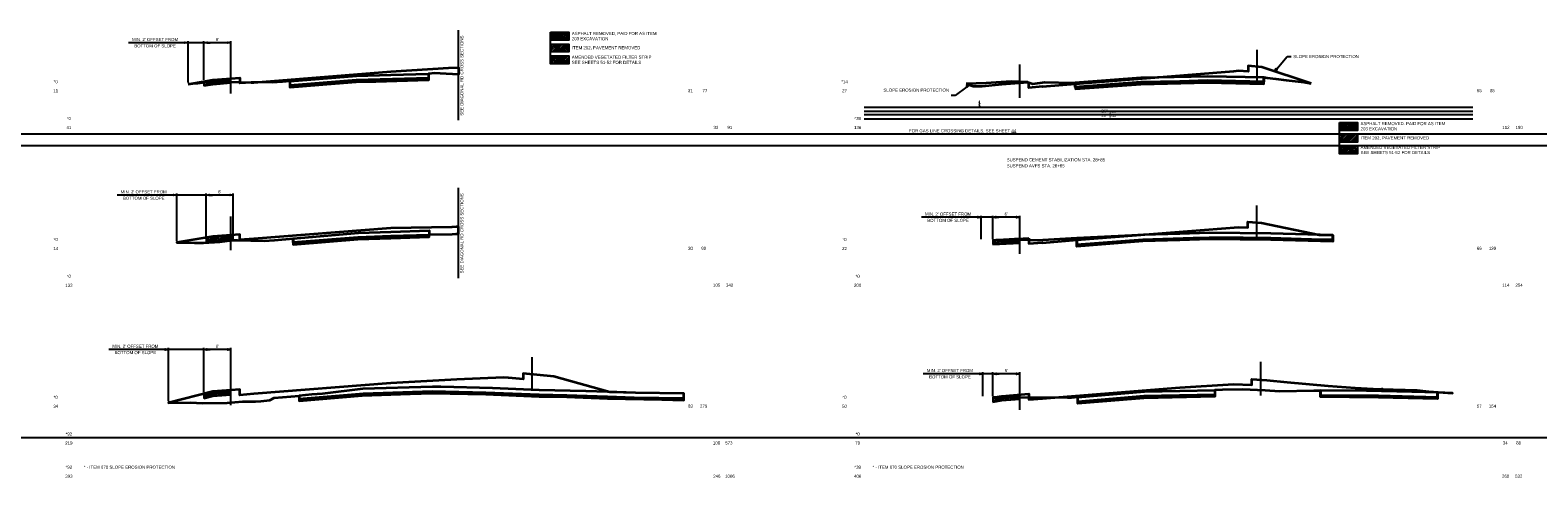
# Model space of a CAD drawing. Header units: feet. Extents: x 2296963 to 2300087, y 574586 to 575596.
# Tile 6 of 9: x 2298572 to 2298907, y 574600 to 574699. Entities that reach past the tile are written whole.
import ezdxf
from ezdxf import colors
from ezdxf.entities.mleader import LeaderData, LeaderLine
from ezdxf.enums import TextEntityAlignment as Align
from ezdxf.math import Vec2, Vec3

# ---------------------------------------------------------------- set-up
doc = ezdxf.new("R2010")
doc.units = ezdxf.units.FT
doc.header["$LTSCALE"] = 5
doc.header["$MEASUREMENT"] = 0
doc.linetypes.add('gasex', pattern=[0])
for name, color, linetype in [('DR_P_Flow_Arrow', 151, 'Continuous'), ('DR_P_Text', 7, 'Continuous'), ('SH_Border', 7, 'Continuous'), ('SH_Text', 7, 'Continuous'), ('UT_X_Gas', 2, 'gasex'), ('UT_X_Gas_Text', 7, 'Continuous'), ('XS_P_Annotation', 7, 'Continuous'), ('XS_P_Finished_Grade', 3, 'Continuous'), ('XS_P_Finished_Grade_Seeded', 3, 'Continuous'), ('XS_P_Undercut', 230, 'Continuous'), ('XS_P_Undercut2', 230, 'Continuous')]:
    doc.layers.add(name, color=color, linetype=linetype)
doc.layers.add('SC_Scratch1', color=7, linetype='Continuous', plot=False)
doc.layers.add('VL_Cut_Volume', color=3, linetype='Continuous', lineweight=35, true_color=0x00ff00, plot=False)
doc.layers.add('VL_Fill_Volume', color=5, linetype='Continuous', lineweight=35, true_color=0x0000ff, plot=False)
doc.styles.add('Slanted-Normal', font='font31.shx', dxfattribs={"height": 0.14})
doc.styles.add('Straight-Normal', font='font30.shx', dxfattribs={"height": 0.14})
doc.dimstyles.new('Dec-0  Slanted', dxfattribs={"dimtxt": 0.14, "dimasz": 0.14, "dimexe": 0.07, "dimexo": 0.07, "dimgap": 0.07, "dimtad": 1, "dimdec": 0, "dimzin": 3, "dimdsep": 46, "dimtxsty": 'Slanted-Normal', "dimblk": 'Dim1', "dimcen": 0, "dimclrd": 95, "dimclre": 95, "dimclrt": 7, "dimaunit": 1, "dimadec": 5, "dimazin": 3, "dimtfac": 1, "dimtdec": 0, "dimtmove": 1, "dimatfit": 0, "dimldrblk": 'Dim1', "dimfxl": 1, "dimtolj": 1, "dimtzin": 0, "dimlwd": -1, "dimlwe": -1, "dimarcsym": 0})

# ---------------------------------------------------------------- blocks, each defined once
blk = doc.blocks.new('DFL-P')
at = {"layer": 'DR_P_Flow_Arrow', "color": 151, "linetype": 'Continuous', "lineweight": 13}
blk.add_open_spline([(-0.08, 0), (-0.081, 0), (-0.082, 0), (-0.083, 0), (-0.094, 0), (-0.105, 0.005), (-0.116, 0.008), (-0.123, 0.01), (-0.131, 0.013), (-0.137, 0.015), (-0.152, 0.02), (-0.165, -0.02), (-0.179, -0.022), (-0.195, -0.023), (-0.212, 0.018), (-0.228, 0.019), (-0.245, 0.021), (-0.266, -0.028), (-0.284, -0.022), (-0.29, -0.02), (-0.287, 0.001), (-0.295, 0.001), (-0.313, 0), (-0.332, 0), (-0.35, 0)], degree=3, knots=[0, 0, 0, 0, 0.009646, 0.009646, 0.009646, 0.112481, 0.112481, 0.112481, 0.179673, 0.179673, 0.179673, 0.350625, 0.350625, 0.350625, 0.544565, 0.544565, 0.544565, 0.756426, 0.756426, 0.756426, 0.832712, 0.832712, 0.832712, 1, 1, 1, 1], dxfattribs=at)
at = {"layer": 'DR_P_Flow_Arrow', "color": 151, "linetype": 'Continuous', "lineweight": 0, "extrusion": (0, 0, -1)}
blk.add_solid([(0.08, 0.021), (0, 0), (0.08, -0.021)], dxfattribs=at)
blk = doc.blocks.new('Dim1')
h = blk.add_hatch(color=4)
h.dxf.hatch_style = 1
h.paths.add_polyline_path([(0, 0), (-1, -0.2), (-1, 0.2)])
at = {"color": 4}
blk.add_lwpolyline([(0, 0), (-1, -0.2), (-1, 0.2), (0, 0)], dxfattribs=at)
blk = doc.blocks.new('*D957')
at = {"layer": 'Defpoints', "color": 0, "transparency": 16777216}
for p in [(2298610.72, 574628.35), (2298610.72, 574618.49), (2298616.73, 574619.32)]:
    blk.add_point(p, dxfattribs=at)
at = {"layer": 'SH_Text', "color": 95, "linetype": 'Continuous', "transparency": 16777216}
for p, q in [((2298610.72, 574618.84), (2298610.72, 574628.7)), ((2298616.03, 574628.35), (2298611.42, 574628.35)), ((2298616.73, 574619.67), (2298616.73, 574628.7))]:
    blk.add_line(p, q, dxfattribs=at)
at = {"layer": 'SH_Text', "color": 95, "transparency": 16777216, "xscale": 0.7000000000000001, "yscale": 0.7000000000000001, "zscale": 0.7000000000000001, "rotation": 180}
blk.add_blockref('Dim1', (2298610.72, 574628.35), dxfattribs=at)
at = {"layer": 'SH_Text', "color": 95, "transparency": 16777216, "xscale": 0.7000000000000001, "yscale": 0.7000000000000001, "zscale": 0.7000000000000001}
blk.add_blockref('Dim1', (2298616.73, 574628.35), dxfattribs=at)
at = {"layer": 'SH_Text', "color": 7, "transparency": 16777216, "insert": (2298613.73, 574629.05), "char_height": 0.7, "attachment_point": 5, "style": 'Slanted-Normal'}
blk.add_mtext("\\A1;6'", dxfattribs=at)
blk = doc.blocks.new('*D958')
at = {"layer": 'Defpoints', "color": 0, "transparency": 16777216}
for p in [(2298611.23, 574662.61), (2298617.24, 574653.75), (2298611.23, 574653.14)]:
    blk.add_point(p, dxfattribs=at)
at = {"layer": 'SH_Text', "color": 95, "linetype": 'Continuous', "transparency": 16777216}
for p, q in [((2298611.23, 574653.49), (2298611.23, 574662.96)), ((2298616.54, 574662.61), (2298611.93, 574662.61)), ((2298617.24, 574654.1), (2298617.24, 574662.96))]:
    blk.add_line(p, q, dxfattribs=at)
at = {"layer": 'SH_Text', "color": 95, "transparency": 16777216, "xscale": 0.7000000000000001, "yscale": 0.7000000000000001, "zscale": 0.7000000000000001, "rotation": 180}
blk.add_blockref('Dim1', (2298611.23, 574662.61), dxfattribs=at)
at = {"layer": 'SH_Text', "color": 95, "transparency": 16777216, "xscale": 0.7000000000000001, "yscale": 0.7000000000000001, "zscale": 0.7000000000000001}
blk.add_blockref('Dim1', (2298617.24, 574662.61), dxfattribs=at)
at = {"layer": 'SH_Text', "color": 7, "transparency": 16777216, "insert": (2298614.24, 574663.31), "char_height": 0.7, "attachment_point": 5, "style": 'Slanted-Normal'}
blk.add_mtext("\\A1;6'", dxfattribs=at)
blk = doc.blocks.new('*D959')
at = {"layer": 'Defpoints', "color": 0, "transparency": 16777216}
for p in [(2298610.73, 574696.41), (2298610.73, 574687.82), (2298616.73, 574688.47)]:
    blk.add_point(p, dxfattribs=at)
at = {"layer": 'SH_Text', "color": 95, "linetype": 'Continuous', "transparency": 16777216}
for p, q in [((2298610.73, 574688.17), (2298610.73, 574696.76)), ((2298616.03, 574696.41), (2298611.43, 574696.41)), ((2298616.73, 574688.82), (2298616.73, 574696.76))]:
    blk.add_line(p, q, dxfattribs=at)
at = {"layer": 'SH_Text', "color": 95, "transparency": 16777216, "xscale": 0.7000000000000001, "yscale": 0.7000000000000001, "zscale": 0.7000000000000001, "rotation": 180}
blk.add_blockref('Dim1', (2298610.73, 574696.41), dxfattribs=at)
at = {"layer": 'SH_Text', "color": 95, "transparency": 16777216, "xscale": 0.7000000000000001, "yscale": 0.7000000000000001, "zscale": 0.7000000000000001}
blk.add_blockref('Dim1', (2298616.73, 574696.41), dxfattribs=at)
at = {"layer": 'SH_Text', "color": 7, "transparency": 16777216, "insert": (2298613.73, 574697.11), "char_height": 0.7, "attachment_point": 5, "style": 'Slanted-Normal'}
blk.add_mtext("\\A1;6'", dxfattribs=at)
blk = doc.blocks.new('*D960')
at = {"layer": 'Defpoints', "color": 0, "transparency": 16777216}
for p in [(2298785.78, 574622.96), (2298785.78, 574617.66), (2298791.73, 574618.31)]:
    blk.add_point(p, dxfattribs=at)
at = {"layer": 'SH_Text', "color": 95, "linetype": 'Continuous', "transparency": 16777216}
for p, q in [((2298785.78, 574618.01), (2298785.78, 574623.31)), ((2298791.03, 574622.96), (2298786.48, 574622.96)), ((2298791.73, 574618.66), (2298791.73, 574623.31))]:
    blk.add_line(p, q, dxfattribs=at)
at = {"layer": 'SH_Text', "color": 95, "transparency": 16777216, "xscale": 0.7000000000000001, "yscale": 0.7000000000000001, "zscale": 0.7000000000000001, "rotation": 180}
blk.add_blockref('Dim1', (2298785.78, 574622.96), dxfattribs=at)
at = {"layer": 'SH_Text', "color": 95, "transparency": 16777216, "xscale": 0.7000000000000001, "yscale": 0.7000000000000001, "zscale": 0.7000000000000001}
blk.add_blockref('Dim1', (2298791.73, 574622.96), dxfattribs=at)
at = {"layer": 'SH_Text', "color": 7, "transparency": 16777216, "insert": (2298788.75, 574623.66), "char_height": 0.7, "attachment_point": 5, "style": 'Slanted-Normal'}
blk.add_mtext("\\A1;6'", dxfattribs=at)
blk = doc.blocks.new('*D961')
at = {"layer": 'Defpoints', "color": 0, "transparency": 16777216}
for p in [(2298785.73, 574657.68), (2298785.73, 574652.47), (2298791.73, 574652.95)]:
    blk.add_point(p, dxfattribs=at)
at = {"layer": 'SH_Text', "color": 95, "linetype": 'Continuous', "transparency": 16777216}
for p, q in [((2298785.73, 574652.82), (2298785.73, 574658.03)), ((2298791.03, 574657.68), (2298786.43, 574657.68)), ((2298791.73, 574653.3), (2298791.73, 574658.03))]:
    blk.add_line(p, q, dxfattribs=at)
at = {"layer": 'SH_Text', "color": 95, "transparency": 16777216, "xscale": 0.7000000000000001, "yscale": 0.7000000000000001, "zscale": 0.7000000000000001, "rotation": 180}
blk.add_blockref('Dim1', (2298785.73, 574657.68), dxfattribs=at)
at = {"layer": 'SH_Text', "color": 95, "transparency": 16777216, "xscale": 0.7000000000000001, "yscale": 0.7000000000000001, "zscale": 0.7000000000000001}
blk.add_blockref('Dim1', (2298791.73, 574657.68), dxfattribs=at)
at = {"layer": 'SH_Text', "color": 7, "transparency": 16777216, "insert": (2298788.73, 574658.38), "char_height": 0.7, "attachment_point": 5, "style": 'Slanted-Normal'}
blk.add_mtext("\\A1;6'", dxfattribs=at)
blk = doc.blocks.new('*D975')
at = {"layer": 'Defpoints', "color": 0, "transparency": 16777216}
for p in [(2298602.85, 574628.35), (2298610.72, 574618.49), (2298602.85, 574616.52)]:
    blk.add_point(p, dxfattribs=at)
at = {"layer": 'SH_Text', "color": 95, "linetype": 'Continuous', "transparency": 16777216}
for p, q in [((2298602.15, 574628.35), (2298589.61, 574628.35)), ((2298602.85, 574616.87), (2298602.85, 574628.7)), ((2298610.72, 574628.35), (2298602.85, 574628.35)), ((2298610.72, 574618.84), (2298610.72, 574628.7)), ((2298611.42, 574628.35), (2298612.12, 574628.35))]:
    blk.add_line(p, q, dxfattribs=at)
at = {"layer": 'SH_Text', "color": 95, "transparency": 16777216, "xscale": 0.7000000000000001, "yscale": 0.7000000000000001, "zscale": 0.7000000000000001}
blk.add_blockref('Dim1', (2298602.85, 574628.35), dxfattribs=at)
at = {"layer": 'SH_Text', "color": 95, "transparency": 16777216, "xscale": 0.7000000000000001, "yscale": 0.7000000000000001, "zscale": 0.7000000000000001, "rotation": 180}
blk.add_blockref('Dim1', (2298610.72, 574628.35), dxfattribs=at)
at = {"layer": 'SH_Text', "color": 7, "transparency": 16777216, "char_height": 0.7, "width": 11.3973, "attachment_point": 5, "style": 'Slanted-Normal'}
for s, insert in [("\\A1;MIN. 2' OFFSET FROM", (2298595.53, 574629.05)), ('\\A1;BOTTOM OF SLOPE', (2298595.53, 574627.65))]:
    blk.add_mtext(s, dxfattribs=dict(at, insert=insert))
blk = doc.blocks.new('*D976')
at = {"layer": 'Defpoints', "color": 0, "transparency": 16777216}
for p in [(2298604.7, 574662.61), (2298604.7, 574652.05), (2298611.23, 574653.14)]:
    blk.add_point(p, dxfattribs=at)
at = {"layer": 'SH_Text', "color": 95, "linetype": 'Continuous', "transparency": 16777216}
for p, q in [((2298604, 574662.61), (2298591.46, 574662.61)), ((2298604.7, 574652.4), (2298604.7, 574662.96)), ((2298611.23, 574662.61), (2298604.7, 574662.61)), ((2298611.23, 574653.49), (2298611.23, 574662.96)), ((2298611.93, 574662.61), (2298612.63, 574662.61))]:
    blk.add_line(p, q, dxfattribs=at)
at = {"layer": 'SH_Text', "color": 95, "transparency": 16777216, "xscale": 0.7000000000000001, "yscale": 0.7000000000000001, "zscale": 0.7000000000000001}
blk.add_blockref('Dim1', (2298604.7, 574662.61), dxfattribs=at)
at = {"layer": 'SH_Text', "color": 95, "transparency": 16777216, "xscale": 0.7000000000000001, "yscale": 0.7000000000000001, "zscale": 0.7000000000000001, "rotation": 180}
blk.add_blockref('Dim1', (2298611.23, 574662.61), dxfattribs=at)
at = {"layer": 'SH_Text', "color": 7, "transparency": 16777216, "char_height": 0.7, "width": 11.3973, "attachment_point": 5, "style": 'Slanted-Normal'}
for s, insert in [("\\A1;MIN. 2' OFFSET FROM", (2298597.38, 574663.31)), ('\\A1;BOTTOM OF SLOPE', (2298597.38, 574661.91))]:
    blk.add_mtext(s, dxfattribs=dict(at, insert=insert))
blk = doc.blocks.new('*D977')
at = {"layer": 'Defpoints', "color": 0, "transparency": 16777216}
for p in [(2298607.22, 574696.41), (2298607.22, 574687.23), (2298610.73, 574687.82)]:
    blk.add_point(p, dxfattribs=at)
at = {"layer": 'SH_Text', "color": 95, "linetype": 'Continuous', "transparency": 16777216}
for p, q in [((2298606.52, 574696.41), (2298593.98, 574696.41)), ((2298607.22, 574687.58), (2298607.22, 574696.76)), ((2298610.73, 574696.41), (2298607.22, 574696.41)), ((2298610.73, 574688.17), (2298610.73, 574696.76)), ((2298611.43, 574696.41), (2298612.13, 574696.41))]:
    blk.add_line(p, q, dxfattribs=at)
at = {"layer": 'SH_Text', "color": 95, "transparency": 16777216, "xscale": 0.7000000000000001, "yscale": 0.7000000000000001, "zscale": 0.7000000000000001}
blk.add_blockref('Dim1', (2298607.22, 574696.41), dxfattribs=at)
at = {"layer": 'SH_Text', "color": 95, "transparency": 16777216, "xscale": 0.7000000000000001, "yscale": 0.7000000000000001, "zscale": 0.7000000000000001, "rotation": 180}
blk.add_blockref('Dim1', (2298610.73, 574696.41), dxfattribs=at)
at = {"layer": 'SH_Text', "color": 7, "transparency": 16777216, "char_height": 0.7, "width": 11.3973, "attachment_point": 5, "style": 'Slanted-Normal'}
for s, insert in [("\\A1;MIN. 2' OFFSET FROM", (2298599.9, 574697.11)), ('\\A1;BOTTOM OF SLOPE', (2298599.9, 574695.71))]:
    blk.add_mtext(s, dxfattribs=dict(at, insert=insert))
blk = doc.blocks.new('*D978')
at = {"layer": 'Defpoints', "color": 0, "transparency": 16777216}
for p in [(2298783.57, 574622.96), (2298783.57, 574617.61), (2298785.78, 574617.66)]:
    blk.add_point(p, dxfattribs=at)
at = {"layer": 'SH_Text', "color": 95, "linetype": 'Continuous', "transparency": 16777216}
for p, q in [((2298782.87, 574622.96), (2298770.33, 574622.96)), ((2298783.57, 574617.96), (2298783.57, 574623.31)), ((2298785.78, 574622.96), (2298783.57, 574622.96)), ((2298785.78, 574618.01), (2298785.78, 574623.31)), ((2298786.48, 574622.96), (2298787.18, 574622.96))]:
    blk.add_line(p, q, dxfattribs=at)
at = {"layer": 'SH_Text', "color": 95, "transparency": 16777216, "xscale": 0.7000000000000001, "yscale": 0.7000000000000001, "zscale": 0.7000000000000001}
blk.add_blockref('Dim1', (2298783.57, 574622.96), dxfattribs=at)
at = {"layer": 'SH_Text', "color": 95, "transparency": 16777216, "xscale": 0.7000000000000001, "yscale": 0.7000000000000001, "zscale": 0.7000000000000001, "rotation": 180}
blk.add_blockref('Dim1', (2298785.78, 574622.96), dxfattribs=at)
at = {"layer": 'SH_Text', "color": 7, "transparency": 16777216, "char_height": 0.7, "width": 11.3973, "attachment_point": 5, "style": 'Slanted-Normal'}
for s, insert in [("\\A1;MIN. 2' OFFSET FROM", (2298776.25, 574623.66)), ('\\A1;BOTTOM OF SLOPE', (2298776.25, 574622.26))]:
    blk.add_mtext(s, dxfattribs=dict(at, insert=insert))
blk = doc.blocks.new('*D980')
at = {"layer": 'Defpoints', "color": 0, "transparency": 16777216}
for p in [(2298783.15, 574657.68), (2298783.15, 574652.46), (2298785.73, 574652.55)]:
    blk.add_point(p, dxfattribs=at)
at = {"layer": 'SH_Text', "color": 95, "linetype": 'Continuous', "transparency": 16777216}
for p, q in [((2298782.45, 574657.68), (2298769.91, 574657.68)), ((2298783.15, 574652.81), (2298783.15, 574658.03)), ((2298785.73, 574657.68), (2298783.15, 574657.68)), ((2298785.73, 574652.9), (2298785.73, 574658.03)), ((2298786.43, 574657.68), (2298787.13, 574657.68))]:
    blk.add_line(p, q, dxfattribs=at)
at = {"layer": 'SH_Text', "color": 95, "transparency": 16777216, "xscale": 0.7000000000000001, "yscale": 0.7000000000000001, "zscale": 0.7000000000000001}
blk.add_blockref('Dim1', (2298783.15, 574657.68), dxfattribs=at)
at = {"layer": 'SH_Text', "color": 95, "transparency": 16777216, "xscale": 0.7000000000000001, "yscale": 0.7000000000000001, "zscale": 0.7000000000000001, "rotation": 180}
blk.add_blockref('Dim1', (2298785.73, 574657.68), dxfattribs=at)
at = {"layer": 'SH_Text', "color": 7, "transparency": 16777216, "char_height": 0.7, "width": 11.3973, "attachment_point": 5, "style": 'Slanted-Normal'}
for s, insert in [("\\A1;MIN. 2' OFFSET FROM", (2298775.83, 574658.38)), ('\\A1;BOTTOM OF SLOPE', (2298775.83, 574656.98))]:
    blk.add_mtext(s, dxfattribs=dict(at, insert=insert))

msp = doc.modelspace()

# ---------------------------------------------------------------- hatches: boundary and pattern name
at = {"layer": 'XS_P_Finished_Grade_Seeded'}
h = msp.add_hatch(dxfattribs=at)
h.set_pattern_fill('ANSI38', color=256, scale=3)
h.set_pattern_definition([(45, (174.99966, 25.5655), (-0.265165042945, 0.265165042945), []), (135, (174.99966, 25.5655), (-0.795495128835, 0.265165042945), [0.9375, -0.5625])])
h.paths.add_polyline_path([(2298691.664, 574693.49), (2298687.664, 574693.49), (2298687.664, 574691.74), (2298691.664, 574691.74)])
h = msp.add_hatch(dxfattribs=at)
h.set_pattern_fill('ANSI38', color=256, scale=3)
h.set_pattern_definition([(45, (517.24985, -7.40482), (-0.265165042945, 0.265165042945), []), (135, (517.24985, -7.40482), (-0.795495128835, 0.265165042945), [0.9375, -0.5625])])
h.paths.add_polyline_path([(2298610.735, 574686.82), (2298612.734, 574687.153), (2298616.739, 574687.473), (2298616.739, 574688.473), (2298612.734, 574688.153), (2298610.735, 574687.82)])
h = msp.add_hatch(dxfattribs=at)
h.set_pattern_fill('ANSI38', color=256, scale=3)
h.set_pattern_definition([(45, (349.9993, 5.5655), (-0.265165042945, 0.265165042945), []), (135, (349.9993, 5.5655), (-0.795495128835, 0.265165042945), [0.9375, -0.5625])])
h.paths.add_polyline_path([(2298866.664, 574673.49), (2298862.664, 574673.49), (2298862.664, 574671.74), (2298866.664, 574671.74)])
h = msp.add_hatch(dxfattribs=at)
h.set_pattern_fill('ANSI38', color=256, scale=3)
h.set_pattern_definition([(45, (517.74987, -42.12412), (-0.265165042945, 0.265165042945), []), (135, (517.74987, -42.12412), (-0.795495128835, 0.265165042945), [0.9375, -0.5625])])
h.paths.add_polyline_path([(2298611.235, 574652.144), (2298612.739, 574652.394), (2298617.239, 574652.754), (2298617.239, 574653.754), (2298612.739, 574653.394), (2298611.235, 574653.144)])
h = msp.add_hatch(dxfattribs=at)
h.set_pattern_fill('ANSI38', color=256, scale=3)
h.set_pattern_definition([(45, (692.24455, -42.93663), (-0.265165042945, 0.265165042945), []), (135, (692.24455, -42.93663), (-0.795495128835, 0.265165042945), [0.9375, -0.5625])])
h.paths.add_polyline_path([(2298785.731, 574651.622), (2298791.734, 574651.942), (2298791.734, 574652.952), (2298785.731, 574652.622)])
h = msp.add_hatch(dxfattribs=at)
h.set_pattern_fill('ANSI38', color=256, scale=3)
h.set_pattern_definition([(45, (517.2367, -76.5632), (-0.265165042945, 0.265165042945), []), (135, (517.2367, -76.5632), (-0.795495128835, 0.265165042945), [0.9375, -0.5625])])
h.paths.add_polyline_path([(2298610.725, 574617.493), (2298612.734, 574617.996), (2298616.726, 574618.315), (2298616.726, 574619.315), (2298612.734, 574618.996), (2298610.725, 574618.493)])
h = msp.add_hatch(dxfattribs=at)
h.set_pattern_fill('ANSI38', color=256, scale=3)
h.set_pattern_definition([(45, (692.23933, -77.57187), (-0.265165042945, 0.265165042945), []), (135, (692.23933, -77.57187), (-0.795495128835, 0.265165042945), [0.9375, -0.5625])])
h.paths.add_polyline_path([(2298785.779, 574616.659), (2298787.729, 574616.986), (2298791.728, 574617.306), (2298791.728, 574618.306), (2298787.729, 574617.986), (2298785.779, 574617.661)])
at = {"layer": 'XS_P_Undercut'}
h = msp.add_hatch(dxfattribs=at)
h.set_pattern_fill('ANSI37', color=256, scale=3)
h.set_pattern_definition([(45, (695.01833, -6.69204), (-0.265165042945, 0.265165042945), []), (135, (695.01833, -6.69204), (-0.265165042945, -0.265165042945), [])])
h.paths.add_polyline_path([(2298691.664, 574698.709), (2298687.664, 574698.709), (2298687.664, 574696.959), (2298691.664, 574696.959)])
h = msp.add_hatch(dxfattribs=at)
h.set_pattern_fill('ANSI37', color=256, scale=3)
h.set_pattern_definition([(45, (870.018, -26.69204), (-0.265165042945, 0.265165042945), []), (135, (870.018, -26.69204), (-0.265165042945, -0.265165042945), [])])
h.paths.add_polyline_path([(2298866.664, 574678.709), (2298862.664, 574678.709), (2298862.664, 574676.959), (2298866.664, 574676.959)])
at = {"layer": 'XS_P_Undercut2'}
h = msp.add_hatch(dxfattribs=at)
h.set_pattern_fill('ANSI31', color=256, scale=3)
h.set_pattern_definition([(45, (699.99862, -0.32678), (-0.265165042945, 0.265165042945), [])])
h.paths.add_polyline_path([(2298691.664, 574696.1), (2298687.664, 574696.1), (2298687.664, 574694.35), (2298691.664, 574694.35)])
h = msp.add_hatch(dxfattribs=at)
h.set_pattern_fill('ANSI31', color=256, scale=3)
h.set_pattern_definition([(45, (874.99828, -20.32678), (-0.265165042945, 0.265165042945), [])])
h.paths.add_polyline_path([(2298866.664, 574676.1), (2298862.664, 574676.1), (2298862.664, 574674.35), (2298866.664, 574674.35)])

# ---------------------------------------------------------------- linework, layer by layer
at = {"layer": 'SC_Scratch1', "flags": 128}
for points in [[(2298687.664, 574696.1), (2298687.664, 574696.959)], [(2298687.664, 574693.49), (2298687.664, 574694.35)], [(2298844.406, 574687.407), (2298844.406, 574694.86)], [(2298616.734, 574685.12), (2298616.734, 574692.573)], [(2298791.734, 574684.144), (2298791.734, 574691.597)], [(2298862.664, 574676.1), (2298862.664, 574676.959)], [(2299911.811, 574676.1), (2297852.707, 574676.1)], [(2298862.664, 574673.49), (2298862.664, 574674.35)], [(2299911.811, 574673.49), (2297852.707, 574673.49)], [(2298844.337, 574652.816), (2298844.337, 574660.269)], [(2298616.734, 574650.361), (2298616.734, 574657.814)], [(2298791.734, 574649.549), (2298791.734, 574657.002)], [(2298616.734, 574615.962), (2298616.734, 574623.416)], [(2298683.531, 574619.186), (2298683.531, 574626.64)], [(2298845.231, 574618.12), (2298845.231, 574625.573)], [(2298791.734, 574614.954), (2298791.734, 574622.407)], [(2300086.81, 574608.709), (2298027.706, 574608.709)]]:
    msp.add_lwpolyline(points, dxfattribs=at)
at = {"layer": 'SH_Border'}
for p, q in [((2298667.234, 574679.193), (2298667.234, 574699.193)), ((2298667.234, 574644.193), (2298667.234, 574664.193))]:
    msp.add_line(p, q, dxfattribs=at)
at = {"layer": 'SH_Text', "flags": 128}
for points in [[(2298687.664, 574698.709), (2298691.664, 574698.709), (2298691.664, 574696.959), (2298687.664, 574696.959)], [(2298687.664, 574696.1), (2298691.664, 574696.1), (2298691.664, 574694.35), (2298687.664, 574694.35)], [(2298687.664, 574693.49), (2298691.664, 574693.49), (2298691.664, 574691.74), (2298687.664, 574691.74)], [(2298862.664, 574678.709), (2298866.664, 574678.709), (2298866.664, 574676.959), (2298862.664, 574676.959)], [(2298862.664, 574676.1), (2298866.664, 574676.1), (2298866.664, 574674.35), (2298862.664, 574674.35)], [(2298862.664, 574673.49), (2298866.664, 574673.49), (2298866.664, 574671.74), (2298862.664, 574671.74)]]:
    msp.add_lwpolyline(points, close=True, dxfattribs=at)
at = {"layer": 'UT_X_Gas'}
for p, q in [((2298757.234, 574682.113), (2298892.234, 574682.113)), ((2298757.234, 574681.201), (2298892.234, 574681.201)), ((2298757.234, 574680.446), (2298892.234, 574680.446)), ((2298757.234, 574679.534), (2298892.234, 574679.534))]:
    msp.add_line(p, q, dxfattribs=at)
at = {"layer": 'VL_Cut_Volume', "flags": 128}
for points in [[(2298621.239, 574687.599), (2298618.734, 574687.399), (2298618.734, 574687.647)], [(2298629.89, 574686.9), (2298629.89, 574687.9), (2298644.582, 574689.085), (2298652.234, 574689.274), (2298660.559, 574689.506), (2298660.549, 574688.506), (2298644.495, 574688.078)], [(2298779.832, 574687.281), (2298781.434, 574686.747), (2298783.434, 574686.747), (2298787.734, 574687.177), (2298793.52, 574687.64), (2298793.394, 574687.683), (2298789.831, 574687.775), (2298784.259, 574687.464)], [(2298804.062, 574687.556), (2298818.616, 574688.66), (2298833.499, 574688.991), (2298845.905, 574688.733), (2298845.895, 574687.733), (2298833.429, 574687.989), (2298827.234, 574687.836), (2298818.59, 574687.658), (2298804.062, 574686.556), (2298804.066, 574687.212), (2298796.817, 574686.633), (2298796.817, 574686.669), (2298793.734, 574686.423), (2298793.734, 574687.566), (2298794.614, 574687.262), (2298797.281, 574687.637), (2298803.441, 574687.496)], [(2298630.504, 574652.062), (2298630.505, 574652.967), (2298645.03, 574654.229), (2298652.234, 574654.462), (2298660.694, 574654.736), (2298660.694, 574653.736), (2298652.234, 574653.458), (2298644.902, 574653.219)], [(2298804.394, 574651.601), (2298819.058, 574652.759), (2298830.215, 574653.112), (2298833.757, 574653.223), (2298841.304, 574653.151), (2298847.412, 574653.105), (2298856.459, 574652.82), (2298861.174, 574652.711), (2298861.184, 574653.711), (2298858.355, 574653.776), (2298847.412, 574654.105), (2298833.757, 574654.223), (2298827.234, 574654.021), (2298819.182, 574653.769), (2298816.623, 574653.659), (2298804.384, 574653.018)], [(2298793.734, 574652.613), (2298793.734, 574651.828), (2298796.817, 574652.074), (2298796.817, 574652.038), (2298804.386, 574652.643), (2298804.386, 574653.018), (2298795.591, 574652.557)], [(2298631.837, 574618.091), (2298631.844, 574617.355), (2298646.148, 574618.58), (2298661.387, 574619.086), (2298673.285, 574618.821), (2298685.15, 574618.342), (2298691.255, 574618.224), (2298700.303, 574617.915), (2298706.171, 574617.718), (2298717.234, 574617.538), (2298717.234, 574618.54), (2298706.463, 574618.713), (2298700.306, 574618.915), (2298695.44, 574619.081), (2298685.151, 574619.342), (2298674.748, 574619.79), (2298663.296, 574620.046), (2298661.445, 574620.088), (2298645.973, 574619.593), (2298637.032, 574618.51), (2298634.707, 574618.363)], [(2298793.734, 574617.633), (2298793.734, 574617.233), (2298796.817, 574617.479), (2298796.817, 574617.443), (2298798.554, 574617.582)], [(2298804.616, 574616.761), (2298804.606, 574617.761), (2298819.405, 574618.984), (2298827.234, 574619.148), (2298835.007, 574619.304), (2298835.007, 574618.304), (2298819.304, 574617.976)], [(2298858.473, 574619.226), (2298858.484, 574618.226), (2298868.641, 574618.141), (2298871.348, 574618.122), (2298884.404, 574617.748), (2298884.405, 574618.78), (2298878.689, 574618.925), (2298868.638, 574619.141)]]:
    msp.add_lwpolyline(points, close=True, dxfattribs=at)
at = {"layer": 'VL_Fill_Volume', "flags": 128}
for points in [[(2298621.239, 574687.599), (2298621.818, 574687.609), (2298652.234, 574690.042), (2298664.988, 574690.801), (2298667.234, 574690.938), (2298667.234, 574689.361), (2298663.164, 574689.548), (2298661.948, 574689.636), (2298660.559, 574689.506), (2298660.549, 574688.09), (2298648.845, 574687.758), (2298644.495, 574687.661), (2298639.84, 574687.28), (2298629.9, 574686.483), (2298629.89, 574687.9), (2298628.14, 574687.755), (2298625.898, 574687.592), (2298624.893, 574687.64), (2298622.653, 574687.573)], [(2298856.411, 574687.342), (2298845.419, 574691.006), (2298842.42, 574691.246), (2298842.419, 574690.012), (2298840.234, 574690.143), (2298839.151, 574690.019), (2298823.526, 574688.769), (2298804.066, 574687.212), (2298804.072, 574686.14), (2298818.59, 574687.241), (2298833.429, 574687.572), (2298845.895, 574687.317), (2298845.905, 574688.733), (2298846.629, 574688.584), (2298848.581, 574688.366), (2298850.813, 574688.078), (2298854.84, 574687.645)], [(2298607.223, 574687.234), (2298612.734, 574688.153), (2298618.734, 574688.633), (2298618.734, 574687.647), (2298610.865, 574687.548), (2298609.34, 574687.357)], [(2298610.651, 574652.029), (2298614.294, 574652.235), (2298617.016, 574652.572), (2298618.154, 574652.592), (2298624.135, 574652.437), (2298626.382, 574652.6), (2298630.505, 574652.967), (2298630.514, 574651.645), (2298644.902, 574652.802), (2298652.234, 574653.042), (2298660.684, 574653.319), (2298660.685, 574653.859), (2298665.827, 574653.926), (2298666.674, 574654.03), (2298667.234, 574654.032), (2298667.234, 574655.568), (2298666.988, 574655.559), (2298666.674, 574655.57), (2298665.777, 574655.462), (2298665.757, 574655.49), (2298652.234, 574655.283), (2298621.817, 574652.886), (2298618.734, 574652.64), (2298618.734, 574653.874), (2298612.734, 574653.394), (2298604.695, 574652.054), (2298608.654, 574652.034)], [(2298840.234, 574655.511), (2298842.35, 574655.421), (2298842.35, 574656.655), (2298845.35, 574656.415), (2298858.169, 574653.781), (2298861.184, 574653.711), (2298861.174, 574652.294), (2298847.412, 574652.689), (2298833.757, 574652.807), (2298827.234, 574652.601), (2298819.058, 574652.342), (2298804.394, 574651.184), (2298804.386, 574652.643), (2298817.635, 574653.703)], [(2298793.734, 574653.062), (2298793.734, 574652.613), (2298792.541, 574652.649), (2298790.457, 574652.687), (2298786.419, 574652.623), (2298788.734, 574652.762)], [(2298621.817, 574618.488), (2298618.734, 574618.242), (2298618.734, 574619.476), (2298612.734, 574618.996), (2298602.845, 574616.523), (2298607.868, 574616.548), (2298610.318, 574616.447), (2298615.887, 574616.515), (2298619.298, 574616.77), (2298622.218, 574616.772), (2298623.389, 574616.881), (2298625.366, 574617.099), (2298626.345, 574617.579), (2298631.837, 574618.091), (2298631.844, 574616.939), (2298645.867, 574618.164), (2298656.494, 574618.51), (2298661.387, 574618.67), (2298673.285, 574618.404), (2298685.15, 574617.925), (2298691.255, 574617.807), (2298700.303, 574617.498), (2298712.319, 574617.207), (2298717.234, 574617.121), (2298717.234, 574618.54), (2298706.463, 574618.713), (2298703.831, 574618.764), (2298700.768, 574618.895), (2298688.381, 574622.358), (2298681.544, 574623.034), (2298681.544, 574621.763), (2298678.31, 574622.015), (2298678.308, 574622.075), (2298677.234, 574622.096), (2298666.817, 574621.7), (2298652.234, 574620.885)], [(2298798.554, 574617.582), (2298827.234, 574619.876), (2298839.156, 574620.638), (2298843.244, 574620.507), (2298843.244, 574621.778), (2298846.522, 574621.534), (2298851.065, 574621.104), (2298860.164, 574620.301), (2298866.126, 574619.842), (2298870.161, 574619.602), (2298874.608, 574619.426), (2298879.915, 574619.327), (2298882.498, 574619.052), (2298887.714, 574618.614), (2298884.405, 574618.78), (2298884.394, 574617.363), (2298871.348, 574617.705), (2298858.484, 574617.809), (2298858.473, 574619.193), (2298856.982, 574619.143), (2298849.352, 574619.03), (2298846.194, 574619.243), (2298841.179, 574619.478), (2298836.704, 574619.421), (2298835.007, 574619.304), (2298834.997, 574617.887), (2298819.304, 574617.559), (2298804.616, 574616.344), (2298804.606, 574617.761), (2298803.249, 574617.649), (2298802.345, 574617.614), (2298801.073, 574617.662)], [(2298785.779, 574617.661), (2298787.734, 574617.987), (2298793.734, 574618.467), (2298793.734, 574617.633), (2298786.289, 574617.672)]]:
    msp.add_lwpolyline(points, close=True, dxfattribs=at)
at = {"layer": 'XS_P_Finished_Grade', "flags": 128}
msp.add_lwpolyline([(2298872.013, 574619.691), (2298872.322, 574619.689)], dxfattribs=at)
at = {"layer": 'XS_P_Finished_Grade_Seeded', "flags": 128}
for points in [[(2298610.735, 574686.82), (2298612.734, 574687.153), (2298616.739, 574687.473), (2298616.739, 574688.473), (2298612.734, 574688.153), (2298610.735, 574687.82)], [(2298611.235, 574652.144), (2298612.739, 574652.394), (2298617.239, 574652.754), (2298617.239, 574653.754), (2298612.739, 574653.394), (2298611.235, 574653.144)], [(2298785.731, 574651.622), (2298791.734, 574651.952), (2298791.734, 574652.952), (2298785.731, 574652.622)], [(2298610.725, 574617.493), (2298612.734, 574617.996), (2298616.726, 574618.315), (2298616.726, 574619.315), (2298612.734, 574618.996), (2298610.725, 574618.493)], [(2298785.779, 574616.659), (2298787.729, 574616.986), (2298791.728, 574617.306), (2298791.728, 574618.306), (2298787.734, 574617.987), (2298785.779, 574617.661)]]:
    msp.add_lwpolyline(points, close=True, dxfattribs=at)

# ---------------------------------------------------------------- block references
at = {"layer": 'DR_P_Text', "xscale": 5, "yscale": 5, "zscale": 5, "rotation": 90}
msp.add_blockref('DFL-P', (2298782.77, 574683.764), dxfattribs=at)

# ---------------------------------------------------------------- texts
at = {"layer": 'SH_Border', "char_height": 0.7, "width": 20.42827, "attachment_point": 1, "rotation": 90, "line_spacing_factor": 1.14, "style": 'Slanted-Normal'}
for insert in [(2298667.609, 574680.216), (2298667.609, 574645.216)]:
    msp.add_mtext('SEE DIAGONAL RD CROSS SECTIONS', dxfattribs=dict(at, insert=insert))
at = {"layer": 'SH_Text', "style": 'Slanted-Normal'}
for s, p in [('31', (2298718.115, 574685.426)), ('77', (2298721.356, 574685.426)), ('33', (2298723.775, 574677.259)), ('91', (2298726.865, 574677.259)), ('112', (2298898.791, 574677.259)), ('190', (2298901.728, 574677.259)), ('105', (2298723.666, 574642.259)), ('342', (2298726.556, 574642.259)), ('114', (2298898.769, 574642.259)), ('254', (2298901.698, 574642.259)), ('108', (2298723.666, 574607.259)), ('573', (2298726.392, 574607.259)), ('34', (2298898.913, 574607.259)), ('88', (2298901.875, 574607.259))]:
    msp.add_text(s, height=0.7, dxfattribs=at).set_placement(p)
at = {"layer": 'SH_Text', "char_height": 0.7, "attachment_point": 4, "style": 'Slanted-Normal'}
for s, insert, width in [('ASPHALT REMOVED, PAID FOR AS ITEM 203 EXCAVATION', (2298692.355, 574697.873), 18.5), ('AMENDED VEGETATED FILTER STRIP\\PSEE SHEETS 51-52 FOR DETAILS', (2298692.355, 574692.615), 18.26421), ('ITEM 202, PAVEMENT REMOVED', (2298692.355, 574695.225), 18.26421), ('ASPHALT REMOVED, PAID FOR AS ITEM 203 EXCAVATION', (2298867.355, 574677.873), 18.5), ('AMENDED VEGETATED FILTER STRIP\\PSEE SHEETS 51-52 FOR DETAILS', (2298867.355, 574672.615), 18.26421), ('ITEM 202, PAVEMENT REMOVED', (2298867.355, 574675.225), 18.26421)]:
    msp.add_mtext(s, dxfattribs=dict(at, insert=insert, width=width))
at = {"layer": 'SH_Text', "linetype": 'ByBlock', "char_height": 0.7, "attachment_point": 5, "style": 'Slanted-Normal'}
for s, insert in [('55', (2298893.692, 574685.776)), ('85', (2298896.608, 574685.776)), ('30', (2298718.692, 574650.776)), ('90', (2298721.609, 574650.776)), ('66', (2298893.692, 574650.776)), ('120', (2298896.608, 574650.776)), ('83', (2298718.692, 574615.776)), ('279', (2298721.609, 574615.776)), ('57', (2298893.692, 574615.776)), ('154', (2298896.608, 574615.776))]:
    msp.add_mtext(s, dxfattribs=dict(at, insert=insert))
at = {"layer": 'UT_X_Gas_Text', "char_height": 0.7, "attachment_point": 1, "line_spacing_factor": 1.14, "style": 'Straight-Normal'}
for s, insert in [('26" gas', (2298809.851, 574681.589)), ('20" gas', (2298809.851, 574680.677))]:
    msp.add_mtext(s, dxfattribs=dict(at, insert=insert))
at = {"layer": 'XS_P_Annotation', "style": 'Slanted-Normal'}
for s, p in [('*0', (2298577.86, 574687.739)), ('*14', (2298752.86, 574687.739)), ('11', (2298577.86, 574685.739)), ('27', (2298752.86, 574685.739)), ('41', (2298580.776, 574677.586)), ('*0', (2298580.776, 574679.586)), ('136', (2298755.776, 574677.586)), ('*39', (2298755.776, 574679.586)), ('14', (2298577.86, 574650.739)), ('*0', (2298577.86, 574652.739)), ('22', (2298752.86, 574650.739)), ('*0', (2298752.86, 574652.739)), ('*0', (2298580.776, 574644.586)), ('*0', (2298755.776, 574644.586)), ('133', (2298580.776, 574642.586)), ('200', (2298755.776, 574642.586)), ('*0', (2298577.86, 574617.739)), ('*0', (2298752.86, 574617.739)), ('34', (2298577.86, 574615.739)), ('50', (2298752.86, 574615.739)), ('*92', (2298580.776, 574609.586)), ('*0', (2298755.776, 574609.586)), ('219', (2298580.776, 574607.586)), ('70', (2298755.776, 574607.586)), ('393', (2298580.776, 574600.223)), ('*92', (2298580.776, 574602.223)), ('246', (2298724.527, 574600.223)), ('1006', (2298727.443, 574600.223)), ('406', (2298755.776, 574600.223)), ('*39', (2298755.776, 574602.223)), ('260', (2298899.526, 574600.223)), ('532', (2298902.443, 574600.223))]:
    msp.add_text(s, height=0.7, dxfattribs=at).set_placement(p, align=Align.MIDDLE_CENTER)
for p in [(2298584.079, 574602.223), (2298759.079, 574602.223)]:
    msp.add_text('* - ITEM 670 SLOPE EROSION PROTECTION', height=0.7, dxfattribs=at).set_placement(p, align=Align.MIDDLE_LEFT)
at = {"layer": 'XS_P_Annotation', "char_height": 0.7, "attachment_point": 1, "line_spacing_factor": 1.14, "style": 'Slanted-Normal'}
for s, insert in [('FOR GAS LINE CROSSING DETAILS, SEE SHEET {\\L44}', (2298767.162, 574677.208)), ('SUSPEND CEMENT STABILIZATION STA. 28+85\\PSUSPEND AVFS STA. 28+85', (2298788.841, 574670.786))]:
    msp.add_mtext(s, dxfattribs=dict(at, insert=insert))

# ---------------------------------------------------------------- dimensions: what is measured, and where the dimension line sits
at = {"layer": 'SH_Text'}
for base, p1, p2, picture, middle in [((2298607.223, 574696.412), (2298610.735, 574687.82), (2298607.223, 574687.234), '*D977', (2298599.903, 574696.412)), ((2298604.695, 574662.612), (2298611.235, 574653.144), (2298604.695, 574652.054), '*D976', (2298597.376, 574662.612)), ((2298783.148, 574657.682), (2298785.731, 574652.552), (2298783.148, 574652.462), '*D980', (2298775.828, 574657.682)), ((2298602.845, 574628.352), (2298610.725, 574618.493), (2298602.845, 574616.523), '*D975', (2298595.526, 574628.352)), ((2298783.567, 574622.957), (2298785.779, 574617.661), (2298783.567, 574617.614), '*D978', (2298776.248, 574622.957))]:
    dim = msp.add_linear_dim(base=base, p1=p1, p2=p2, text="MIN. 2' OFFSET FROM\\X BOTTOM OF SLOPE", dimstyle='Dec-0  Slanted', override={"dimpost": "'", "dimtfac": 0.7}, dxfattribs=at)
    dim.commit()
    dim.dimension.update_dxf_attribs({"geometry": picture, "text_midpoint": middle})
for base, p1, p2, picture, middle in [((2298610.735, 574696.412), (2298616.734, 574688.473), (2298610.735, 574687.82), '*D959', (2298613.734, 574697.112)), ((2298611.235, 574662.612), (2298617.239, 574653.754), (2298611.235, 574653.144), '*D958', (2298614.237, 574663.312)), ((2298785.733, 574657.682), (2298791.734, 574652.952), (2298785.733, 574652.472), '*D961', (2298788.734, 574658.382)), ((2298610.725, 574628.352), (2298616.726, 574619.315), (2298610.725, 574618.493), '*D957', (2298613.725, 574629.052)), ((2298785.779, 574622.957), (2298791.728, 574618.306), (2298785.779, 574617.661), '*D960', (2298788.754, 574623.657))]:
    dim = msp.add_linear_dim(base=base, p1=p1, p2=p2, dimstyle='Dec-0  Slanted', override={"dimpost": "'", "dimtfac": 0.7}, dxfattribs=at)
    dim.commit()
    dim.dimension.update_dxf_attribs({"geometry": picture, "text_midpoint": middle})

# ---------------------------------------------------------------- leaders
at = {"layer": 'XS_P_Annotation'}
ml = msp.add_multileader_mtext('Standard', dxfattribs=at)
ml.set_content('SLOPE EROSION PROTECTION', color=256, style='Slanted-Normal')
ml.set_leader_properties()
ml.set_arrow_properties(name='Dim1')
ml.build(insert=Vec2(0, 0))
ml.multileader.update_dxf_attribs({"text_right_attachment_type": 3, "dogleg_length": 0.18, "arrow_head_size": 0.7, "scale": 5})
ctx = ml.context
ctx.base_point, ctx.scale, ctx.char_height, ctx.arrow_head_size, ctx.landing_gap_size, ctx.plane_origin = Vec3(2298851.978, 574693.335), 5, 0.7, 0.7, 0.45, Vec3(2298864.782, 574687.413)
ctx.right_attachment = 3
notes = []
notes.append((ctx, [(1, (1, 1, 0), (2298851.078, 574693.335), (1, 0), 0.9, [(0, [(2298848.286, 574690.05)], 0, [])])]))
ctx.mtext.insert, ctx.mtext.width, ctx.mtext.flow_direction = Vec3(2298852.428, 574693.685), 8.47466, 5
ml = msp.add_multileader_mtext('Standard', dxfattribs=at)
ml.set_content('SLOPE EROSION PROTECTION', color=256, style='Slanted-Normal')
ml.set_leader_properties()
ml.set_arrow_properties(name='Dim1')
ml.build(insert=Vec2(0, 0))
ml.multileader.update_dxf_attribs({"text_right_attachment_type": 3, "dogleg_length": 0.18, "arrow_head_size": 0.7, "scale": 5})
ctx = ml.context
ctx.base_point, ctx.scale, ctx.char_height, ctx.arrow_head_size, ctx.landing_gap_size, ctx.plane_origin = Vec3(2298767.481, 574685.888), 5, 0.7, 0.7, 0.45, Vec3(2298780.285, 574679.966)
ctx.right_attachment, ctx.text_align_type = 3, 2
notes.append((ctx, [(0, (1, 1, 0), (2298777.398, 574684.721), (-1, 0), 0.9, [(0, [(2298780.536, 574687.046)], 0, [])])]))
ctx.mtext.insert, ctx.mtext.width, ctx.mtext.alignment, ctx.mtext.flow_direction = Vec3(2298776.048, 574686.238), 8.47466, 3, 5
for ctx, leaders in notes:
    for number, flags, end, landing, length, lines in leaders:
        leader = LeaderData()
        leader.index, (leader.has_last_leader_line, leader.has_dogleg_vector, leader.attachment_direction) = number, flags
        leader.last_leader_point, leader.dogleg_vector, leader.dogleg_length = Vec3(end), Vec3(landing), length
        for number, points, colour, breaks in lines:
            line = LeaderLine()
            line.index, line.vertices, line.color, line.breaks = number, Vec3.list(points), colors.encode_raw_color(colour), breaks
            leader.lines.append(line)
        ctx.leaders.append(leader)

doc.saveas('drawing.dxf')
